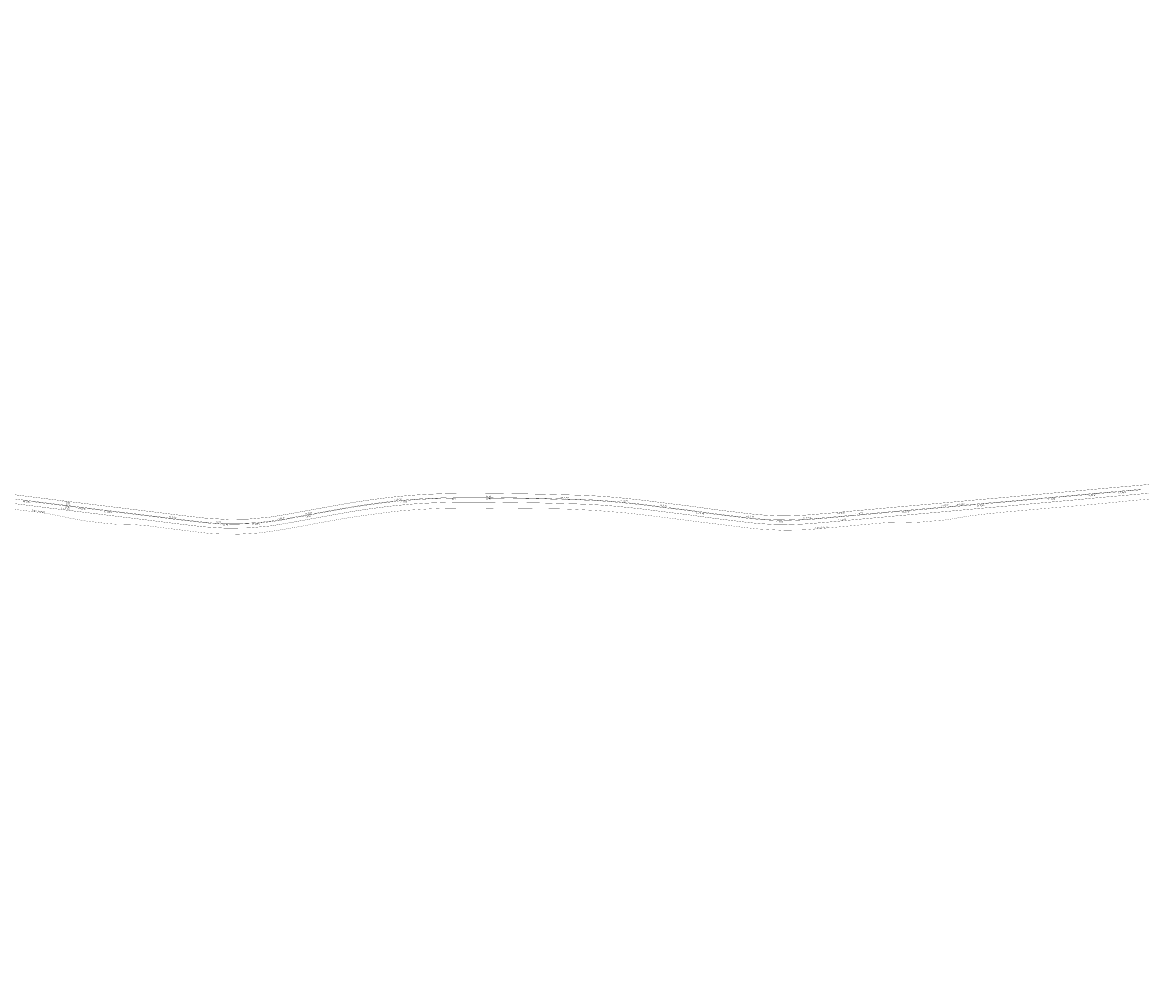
# Model space of a CAD drawing. Extents: x 117783 to 130571, y 447689 to 453929.
# Tile 17 of 22: x 126138 to 126920, y 451229 to 451902. Entities that reach past the tile are written whole.
import ezdxf

# ---------------------------------------------------------------- set-up
doc = ezdxf.new("R2010")
doc.units = 0
doc.header["$LTSCALE"] = 4
doc.header["$MEASUREMENT"] = 0
for name, pattern in [('030270', [0.75, 0.0675, -0.6825]), ('11', [0.5, 0.25, -0.25]), ('33', [1.5, 0.75, -0.75])]:
    doc.linetypes.add(name, pattern=pattern)
for name, color, linetype in [('TM-ASS-T_03-27_10', 7, '030270'), ('TM-L_1-1_15', 7, '11'), ('TM-L_3-3_15', 7, '33'), ('TM-L_C_15', 7, 'CONTINUOUS'), ('TM-T025TEKST', 7, 'CONTINUOUS')]:
    doc.layers.add(name, color=color, linetype=linetype)
doc.styles.add('ISO', font='ISO')

msp = doc.modelspace()

# ---------------------------------------------------------------- linework, layer by layer
at = {"layer": 'TM-ASS-T_03-27_10', "const_width": 0.1, "flags": 128}
msp.add_lwpolyline([(127565.86, 451748.71), (127565.05, 451748.3), (127533.46, 451734.07), (127525.96, 451730.83), (127509.88, 451724.49), (127498.12, 451720.25, 0.005461), (127472.46, 451711.3), (127452.72, 451704.53), (127444.02, 451701.64), (127435.28, 451698.85), (127418.78, 451694.14, 0.008232), (127409.88, 451691.4), (127388.13, 451683.88), (127374.49, 451679.28), (127359.98, 451674.46), (127352.47, 451672.1), (127328.8, 451665.26), (127316.91, 451661.98), (127303.91, 451658.54, -0.003491), (127278.77, 451652.45), (127234.41, 451642.82), (127223.02, 451640.31), (127200.06, 451634.97), (127186.74, 451631.06), (127169.71, 451624.17, 0.004913), (127140.48, 451610.14), (127123.64, 451603.61), (127109.52, 451599.44), (127095.57, 451596.31), (127079.68, 451593.36), (127075.5, 451592.54), (127061.88, 451590.04), (127038.88, 451586.89), (127033.27, 451586.03), (127029.31, 451585.19, -0.005654), (127019.05, 451582.67), (127013.2, 451581.4, -0.003341), (126987.71, 451576.57, 0.005886), (126979.39, 451575.22), (126967.07, 451573.42), (126950.78, 451571.44), (126929.39, 451569.18, 0.002525), (126909.78, 451567.41), (126898.54, 451566.27), (126876.8, 451564.26, 0.003076), (126858.28, 451562.74), (126824.91, 451559.79), (126813.68, 451558.68), (126801.1, 451557.22, 0.006413), (126786.57, 451554.8, -0.011064), (126780.04, 451553.93), (126771.3, 451553.27), (126767.78, 451552.89), (126764.24, 451552.66), (126758.32, 451552.45), (126750.38, 451552.53), (126743.61, 451552.42), (126740.87, 451552.3), (126735.71, 451551.87, -0.001405), (126689.14, 451547.63), (126684.39, 451547.29), (126668.41, 451547), (126652.13, 451547.89), (126643.49, 451548.8), (126626.44, 451550.98), (126611.11, 451552.78, 0.002066), (126579.05, 451556.88), (126564.04, 451558.65), (126558.49, 451559.24), (126537.53, 451560.9), (126521.09, 451561.72), (126514.84, 451561.91, 0.002111), (126467.09, 451562.39), (126457.39, 451562.58), (126447.76, 451562.59), (126431.67, 451562.38), (126423.05, 451562), (126410.13, 451561.22, 0.006133), (126401.33, 451560.52), (126394.56, 451559.75), (126376.9, 451557.44), (126364.95, 451555.65, 0.002338), (126343.71, 451551.92, -0.00366), (126329.28, 451549.21, -0.005197), (126314.06, 451546.63), (126302.57, 451545.09), (126289.22, 451544.31), (126276.21, 451544.4), (126269.57, 451544.73, -0.008745), (126260.9, 451545.65), (126231.83, 451549.25), (126226.57, 451549.99), (126223.63, 451550.29), (126215.65, 451550.93), (126215.59, 451550.9, 0.008647), (126206.97, 451551.1), (126203.19, 451551.22), (126197.09, 451551.7), (126181.96, 451553.47), (126171.07, 451555.44, 0.004216), (126156.17, 451558.49), (126152.58, 451559.07), (126148.97, 451559.55), (126132.01, 451561.59), (126112.38, 451564.05), (126098.51, 451565.87), (126094.35, 451566.35), (126088.8, 451567.1), (126083.37, 451567.91, 0.002678), (126059.76, 451571.64), (126045.72, 451573.61), (126017.62, 451577.16), (125980.46, 451581.25), (125965.56, 451582.76), (125950.01, 451583.81), (125940.87, 451583.6), (125930.93, 451582.82), (125918.25, 451581.25), (125905.9, 451579.29, 0.004829), (125892.9, 451576.96, 0.013292), (125884.22, 451574.99, 0.013292), (125875.65, 451572.56, 0.00678), (125865.18, 451568.94), (125853.33, 451564.27), (125850.53, 451563.13, 0.010182), (125838.26, 451557.77), (125835.76, 451556.59), (125824.85, 451551.23), (125817.15, 451547.14, 0.014132), (125794.61, 451533.52), (125792.54, 451532.1), (125785.48, 451527.1, 0.012098), (125779.91, 451522.93, 0.003668), (125767.59, 451512.88), (125763.84, 451509.7), (125752.07, 451499.47), (125746.92, 451495.11), (125728.5, 451478.5), (125720.89, 451471.7), (125695.03, 451448.29), (125689.2, 451442.93), (125686.36, 451440.16), (125676.67, 451429.96), (125675.76, 451428.94), (125671.91, 451425.21), (125666.93, 451420.53), (125665.28, 451419.06), (125660.03, 451414.69), (125655.31, 451410.93), (125649.27, 451406.31), (125645.01, 451402.89), (125641.05, 451399.43), (125627.83, 451387.26, -0.00768), (125613.31, 451374.62), (125605.9, 451368.46), (125601.66, 451365.08, -0.008868), (125592.99, 451358.53), (125583.58, 451351.85, -0.008689), (125573.43, 451345.06, -0.018038), (125556.95, 451335.11, -0.00908), (125543.27, 451327.65), (125521.38, 451316.53), (125505.69, 451308.43), (125455.84, 451283.14), (125451.74, 451280.93, 0.013303), (125444.28, 451276.39, 0.012318), (125433.47, 451268.97), (125432.03, 451267.82), (125428.78, 451265.03), (125421.08, 451258.58), (125404.57, 451242.28), (125403.7, 451240.99, 0.055363), (125401.7, 451236.8), (125399.96, 451228.87)], format="xyb", dxfattribs=at)
at = {"layer": 'TM-L_1-1_15', "flags": 128}
for points in [[(126884.61, 451572.2, 0.15, 0.15, -0.000043), (126885.77, 451572.31, 0.15, 0.15, -0.000043)], [(126903.79, 451573.9, 0.15, 0.15, -0.000188), (126908.78, 451574.34, 0.15, 0.15, -0.000188)], [(126515.74, 451568.9, 0.15, 0.15, 0.006353), (126516.73, 451568.87, 0.15, 0.15, 0.000619)], [(126556.62, 451566.64, 0.15, 0.15, -0.000693), (126560.05, 451566.3, 0.15, 0.15, -0.000693)], [(126584.36, 451563.42, 0.15, 0.15, 0.000222), (126587.73, 451563, 0.15, 0.15, 0.000222)], [(126781.82, 451563.25, 0.15, 0.15, 0.000061), (126783.28, 451563.38, 0.15, 0.15, 0.000061)], [(126792.86, 451564.27, 0.15, 0.15, 0.012767), (126794.5, 451564.44, 0.15, 0.15, -0.000055)], [(126804.92, 451565, 0.15, 0.15, 0.000574), (126806.06, 451565.13, 0.15, 0.15, 0.008218), (126810.08, 451565.51, 0.15, 0.15, -0.000742)], [(126852.14, 451569.24, 0.15, 0.15, 0.000039), (126857.71, 451569.74, 0.15, 0.15, -0.000024), (126860.61, 451570, 0.15, 0.15, -0.000024)], [(126343.81, 451558.73, 0.15, 0.15, 0.000273), (126337.91, 451557.66, 0.15, 0.15, 0.00041), (126329.05, 451556.03, 0.15, 0.15, 0.00041)], [(126610.66, 451559.72, 0.15, 0.15, 0.000408), (126612.06, 451559.52, 0.15, 0.15, 0.000408)], [(126644.65, 451555.74, 0.15, 0.15, -0.003393), (126647.93, 451555.38, 0.15, 0.15, 0.004398)], [(126720.97, 451557.82, 0.15, 0.15, -0.002749), (126724.09, 451558.08, 0.15, 0.15, 0.000041)], [(126744.84, 451559.63, 0.15, 0.15, -0.001982), (126753.91, 451560.43, 0.15, 0.15, 0.000613), (126763.52, 451561.27, 0.15, 0.15, 0.000299)], [(126664.75, 451553.91, 0.15, 0.15, 0.004782), (126668.45, 451553.84, 0.15, 0.15, 0.004782)], [(126685.39, 451554.73, 0.15, 0.15, -0.012371), (126686.7, 451554.81, 0.15, 0.15, 0.005179)]]:
    msp.add_lwpolyline(points, format="xyseb", dxfattribs=at)
at = {"layer": 'TM-L_1-1_15', "const_width": 0.15, "flags": 128}
for points in [[(126143.14, 451567.17, 0.000005), (126138.18, 451567.79)], [(126182.01, 451562.33, -0.000029), (126177.04, 451562.94, -0.000029)], [(126402.82, 451567.91, 0.000463), (126398.86, 451567.54, 0.00068), (126397.84, 451567.44)], [(126406.39, 451567.89, 0.000579), (126401.42, 451567.43)], [(126442.66, 451569.56, 0.004329), (126433.66, 451569.39)], [(126199.81, 451560.14, -0.000029), (126194.84, 451560.75)], [(126244.98, 451554.93, -0.000782), (126240.02, 451555.55, -0.000782)], [(126340.24, 451558.43, 0.000227), (126335.32, 451557.54)], [(126275.93, 451551.83, -0.006186), (126270.93, 451552.12)], [(126281.15, 451551.32, -0.006175), (126276.15, 451551.47, -0.006175)], [(126303.16, 451552.09, -0.006175), (126298.17, 451551.71, -0.006175)], [(126320.85, 451554.83, -0.006186), (126315.92, 451554)]]:
    msp.add_lwpolyline(points, format="xyb", dxfattribs=at)
at = {"layer": 'TM-L_3-3_15', "const_width": 0.15, "flags": 128}
msp.add_lwpolyline([(127774.5, 451901.82), (127770.73, 451901.33), (127761.61, 451899.9), (127756.75, 451898.82), (127744.16, 451895.43), (127735.54, 451892.84), (127730.68, 451891.22), (127725.33, 451889.14), (127715.53, 451884.71), (127705.93, 451879.93), (127702.09, 451877.88), (127695.04, 451873.68), (127685.27, 451867.16, 0.020379), (127662.92, 451850.53), (127658.97, 451847.34, 0.002123), (127654.82, 451843.9, 0.008187), (127652.37, 451841.67, -0.002627), (127646.31, 451835.89, 0.000367), (127624.5, 451814.93), (127599.71, 451791.04, -0.008528), (127592.18, 451784.6, -0.005257), (127585.39, 451779.14, 0.000731), (127579.45, 451774.49), (127577.46, 451773.03, 0.000978), (127569.15, 451767.39, -0.008174), (127562.63, 451763.14, 0.001357), (127550.76, 451755.86, -0.004729), (127546.63, 451753.39, -0.009638), (127539.86, 451749.68, -0.004642), (127525.44, 451742.51, -0.005225), (127519, 451739.55, -0.021768), (127482, 451726.09), (127471.75, 451722.66, 0.004036), (127435.19, 451710.19, -0.000248), (127382.75, 451692.15, -0.001658), (127370.76, 451688.1, -0.004972), (127344.44, 451679.69, -0.008837), (127314.87, 451671.38, -0.01307), (127264.27, 451659.12, -0.000054), (127245.8, 451655.11, -0.000012), (127235.01, 451652.68, 0.006693), (127198.1, 451644.07, 0.021424), (127182.53, 451639.51, 0.009075), (127170.31, 451634.9, 0.010132), (127165.77, 451632.98, -0.005987), (127134.49, 451618.52, -0.036292), (127107.45, 451609.22, -0.00124), (127093.95, 451606.22, -0.007693), (127084.06, 451604.23, 0.000312), (127048.75, 451597.63), (127041.05, 451596.23, 0.002406), (127028.96, 451593.96, 0.005081), (127008.54, 451590, 0.002476), (126990.98, 451587.11, -0.006986), (126971, 451584.17, -0.001628), (126954.57, 451582.02, -0.012476), (126929.83, 451579.42), (126914.35, 451578.05, 0.001121), (126884.26, 451575.41, 0.000189), (126868.73, 451574, 0.000101), (126857.43, 451572.98, -0.000091), (126840.62, 451571.45, -0.000578), (126822.66, 451569.81, 0.002523), (126805.77, 451568.36, 0.000588), (126785.71, 451566.52, -0.000683), (126769.27, 451565.04, -0.000506), (126753.63, 451563.67, 0.001572), (126741.59, 451562.6, -0.000204), (126716.18, 451560.3, -0.005175), (126691, 451558.07, -0.012424), (126681.4, 451557.41, -0.033589), (126655.91, 451557.62, -0.017019), (126637.87, 451559.52, -0.007877), (126611.01, 451562.95, 0.00916), (126595.63, 451564.94, -0.001409), (126574.21, 451567.64, 0.00568), (126565.9, 451568.6, 0.00276), (126552.21, 451569.98, 0.015186), (126524.41, 451571.59, -0.003445), (126504.05, 451572.14, 0.002503), (126486.62, 451572.45, -0.001644), (126468.81, 451572.71, 0.001881), (126455.2, 451572.8, 0.015552), (126422.68, 451572.22, 0.005682), (126409.63, 451571.44, 0.001328), (126398.58, 451570.43, 0.008502), (126385.76, 451568.89, 0.012178), (126363.16, 451565.5, 0.001748), (126325.33, 451558.65, -0.076065), (126265.16, 451555.52, -0.004836), (126234.5, 451559.17, 0.000181), (126222.66, 451560.62, -0.000284), (126174.48, 451566.53), (126154.6, 451568.99, -0.000723), (126147.87, 451569.85, 0.000014), (126133.31, 451571.68, 0.000013), (126116.42, 451573.8, -0.002906), (126103.8, 451575.34, 0.001294), (126086.28, 451577.49, 0.002151), (126064.1, 451580.33, 0.00071), (126045.12, 451582.71, 0.001996), (126022, 451585.55, -0.001872), (125968.75, 451592.24, 0.057986), (125925.06, 451592.18, 0.013398), (125903.92, 451589.12, 0.010524), (125896.03, 451587.64, 0.014709), (125879.23, 451583.75, 0.019767), (125860.43, 451577.84, 0.013179), (125844.56, 451571.49, 0.017546), (125826.3, 451563.07, 0.007701), (125810.81, 451554.95, 0.026208), (125790.49, 451542.38, 0.001729), (125786.64, 451539.68, 0.001729)], format="xyb", dxfattribs=at)
at = {"layer": 'TM-L_3-3_15', "flags": 128}
msp.add_lwpolyline([(125633.1, 451397.32, 0.15, 0.15, 0), (125634.24, 451398.33, 0.15, 0.15, 0), (125658.46, 451420.15, 0.15, 0.15, 0.000019), (125672.91, 451433.19, 0.15, 0.15, 0), (125676.01, 451436, 0.15, 0.15, 0), (125687.97, 451446.98, 0.15, 0.15, 0), (125691.67, 451450.34, 0.15, 0.15, 0), (125698.39, 451456.4, 0.15, 0.15, 0), (125705.09, 451462.41, 0.15, 0.15, 0), (125709.91, 451466.73, 0.15, 0.15, 0), (125715.5, 451471.79, 0.15, 0.15, 0), (125721.97, 451477.68, 0.15, 0.15, 0), (125727.97, 451483.15, 0.15, 0.15, -0.001449), (125739.97, 451493.84, 0.15, 0.15, -0.000002), (125749.78, 451502.51, 0.15, 0.15, -0.008544), (125760.91, 451512.11, 0.15, 0.15, -0.004252), (125772.48, 451521.56, 0.15, 0.15, -0.009125), (125781.65, 451528.52, 0.15, 0.15, -0.005632), (125794, 451537.33, 0.15, 0.15, -0.026191), (125813.76, 451549.55, 0.15, 0.15, -0.007697), (125829.07, 451557.58, 0.15, 0.15, -0.017573), (125846.97, 451565.83, 0.15, 0.15, -0.013179), (125862.54, 451572.06, 0.15, 0.15, -0.019709), (125880.82, 451577.81, 0.15, 0.15, -0.014711), (125897.27, 451581.61, 0.15, 0.15, -0.010584), (125904.94, 451583.06, 0.15, 0.15, -0.013409), (125925.77, 451586.07, 0.15, 0.15, -0.057926), (125968.01, 451586.13, 0.15, 0.15, 0.00187), (126021.27, 451579.44, 0.15, 0.15, -0.001997), (126044.36, 451576.61, 0.15, 0.15, -0.000711), (126063.33, 451574.22, 0.15, 0.15, -0.002156), (126085.51, 451571.39, 0.15, 0.15, -0.001296), (126103.02, 451569.24, 0.15, 0.15, 0.002898), (126115.68, 451567.69, 0.15, 0.15, -0.000013), (126132.54, 451565.57, 0.15, 0.15, -0.000014), (126147.09, 451563.75, 0.15, 0.15, 0.000467), (126153.84, 451562.88, 0.15, 0.15, 0), (126173.73, 451560.43, 0.15, 0.15, 0.000284), (126221.91, 451554.52, 0.15, 0.15, -0.000181), (126233.73, 451553.07, 0.15, 0.15, 0.004838), (126264.52, 451549.4, 0.15, 0.15, 0.076019), (126326.51, 451552.61, 0.15, 0.15, -0.001745), (126364.22, 451559.44, 0.15, 0.15, -0.012193), (126386.56, 451562.8, 0.15, 0.15, -0.008509), (126399.18, 451564.31, 0.15, 0.15, -0.00122), (126410.07, 451565.31, 0.15, 0.15, -0.005682), (126422.98, 451566.08, 0.15, 0.15, -0.015568), (126455.15, 451566.65, 0.15, 0.15, -0.001866), (126468.7, 451566.56, 0.15, 0.15, 0.001644), (126486.55, 451566.3, 0.15, 0.15, -0.002498), (126503.87, 451566, 0.15, 0.15, 0.003435), (126524.27, 451565.44, 0.15, 0.15, -0.015163), (126551.65, 451563.86, 0.15, 0.15, -0.002757), (126565.26, 451562.49, 0.15, 0.15, -0.005681), (126573.43, 451561.54, 0.15, 0.15, 0.001412), (126594.91, 451558.83, 0.15, 0.15, -0.00919), (126610.12, 451556.86, 0.15, 0.15, 0.007856), (126637.1, 451553.42, 0.15, 0.15, 0.016928), (126655.46, 451551.49, 0.15, 0.15, 0.033513), (126681.71, 451551.27, 0.15, 0.15, 0.012306), (126691.53, 451551.94, 0.15, 0.15, 0.00516), (126716.76, 451554.18, 0.15, 0.15, 0.000204), (126742.15, 451556.48, 0.15, 0.15, -0.001601), (126754.16, 451557.54, 0.15, 0.15, 0.000506), (126769.81, 451558.91, 0.15, 0.15, 0.000684), (126786.27, 451560.39, 0.15, 0.15, -0.000588), (126806.32, 451562.24, 0.15, 0.15, -0.002527), (126823.18, 451563.68, 0.15, 0.15, 0.000578), (126841.18, 451565.33, 0.15, 0.15, 0.000118), (126857.97, 451566.85, 0.15, 0.15, -0.000096), (126869.27, 451567.88, 0.15, 0.15, 0.003003), (126884.82, 451569.33, 0.15, 0.15, -0.001121), (126914.88, 451571.97, 0.15, 0.15, 0), (126930.34, 451573.34, 0.15, 0.15, 0.012459), (126955.35, 451575.97, 0.15, 0.15, 0.001627), (126971.8, 451578.13, 0.15, 0.15, 0.006993), (126991.98, 451581.1, 0.15, 0.15, -0.002498), (127009.63, 451584, 0.15, 0.15, -0.00512), (127030.09, 451587.97, 0.15, 0.15, -0.002411), (127042.15, 451590.23, 0.15, 0.15, 0), (127049.86, 451591.63, 0.15, 0.15, -0.000312), (127085.17, 451598.23, 0.15, 0.15, 0.007696), (127095.26, 451600.26, 0.15, 0.15, 0.001396), (127108.9, 451603.3, 0.15, 0.15, 0.036572), (127136.94, 451612.93, 0.15, 0.15, 0.005983), (127168.33, 451627.44, 0.15, 0.15, -0.009971), (127172.57, 451629.23, 0.15, 0.15, -0.009043), (127184.54, 451633.75, 0.15, 0.15, -0.021363), (127199.56, 451638.15, 0.15, 0.15, -0.006696), (127236.34, 451646.73, 0.15, 0.15, 0.000012), (127247.12, 451649.16, 0.15, 0.15, 0.000054), (127265.56, 451653.16, 0.15, 0.15, 0.013062), (127316.44, 451665.48, 0.15, 0.15, 0.008837), (127346.22, 451673.86, 0.15, 0.15, 0.004978), (127372.69, 451682.31, 0.15, 0.15, 0.00166), (127384.72, 451686.38, 0.15, 0.15, 0.000248), (127437.19, 451704.42, 0.15, 0.15, -0.004038), (127473.68, 451716.87, 0.15, 0.15, 0), (127483.89, 451720.29, 0.15, 0.15, 0.021892), (127521.49, 451733.98, 0.15, 0.15, 0.005248), (127528.07, 451737.01, 0.15, 0.15, 0.00466), (127542.65, 451744.26, 0.15, 0.15, 0.009719), (127549.69, 451748.11, 0.15, 0.15, 0.004811), (127554.04, 451750.72, 0, 0, 0)], format="xyseb", dxfattribs=at)
at = {"layer": 'TM-L_C_15', "const_width": 0.15}
for points in [[(126239.03, 451555.67, -0.000771), (126234.14, 451556.29, 0.000181), (126222.31, 451557.75, -0.000284), (126174.12, 451563.65), (126154.24, 451566.11, -0.001283), (126147.5, 451566.97, 0.000014), (126132.95, 451568.8, 0.000013), (126116.07, 451570.92, -0.002902), (126103.43, 451572.47, 0.000209), (126100.6, 451572.82, 0.000209)], [(126176.05, 451563.06, -0.000012), (126174.08, 451563.3), (126154.2, 451565.76, -0.000108), (126147.46, 451566.63, 0.000003), (126144.13, 451567.04, 0.000003)], [(126396.85, 451567.33, 0.000608), (126395.94, 451567.23, 0.006553), (126386.14, 451566.02, 0.012185), (126363.66, 451562.64, 0.001037), (126341.22, 451558.61, 0.001037)], [(126400.42, 451567.34, 0.000178), (126398.89, 451567.19, 0.008506), (126386.18, 451565.67, 0.012186), (126363.72, 451562.3, 0.000875), (126344.79, 451558.91, 0.000875)], [(126432.66, 451569.36, 0.004726), (126422.84, 451568.97, 0.005682), (126409.86, 451568.2, 0.000288), (126407.39, 451567.98, 0.000288)], [(126465.75, 451569.49, 0.001247), (126455.18, 451569.55, 0.005542), (126443.66, 451569.57, 0.005542)], [(126193.85, 451560.87, -0.000064), (126183, 451562.21, -0.000064)], [(126275.15, 451551.52, -0.0128), (126264.82, 451552.29, -0.004837), (126234.1, 451555.95, 0.000181), (126222.26, 451557.4, -0.000126), (126200.8, 451560.02, -0.000126)], [(126328.07, 451555.85, 0.000098), (126325.95, 451555.46, -0.027246), (126304.15, 451552.18)], [(126334.33, 451557.36, 0.000391), (126325.88, 451555.8, -0.00511), (126321.83, 451555.01, -0.00511)], [(126314.93, 451553.85, -0.04719), (126276.93, 451551.79, -0.04719)], [(126297.17, 451551.64, -0.018566), (126282.15, 451551.3, -0.018566)]]:
    msp.add_lwpolyline(points, format="xyb", dxfattribs=at)
at = {"layer": 'TM-L_C_15'}
for points in [[(126795.77, 451564.54, 0.15, 0.15, -0.000301), (126806.03, 451565.48, 0.15, 0.15, -0.002525), (126822.91, 451566.92, 0.15, 0.15, 0.000578), (126840.88, 451568.56, 0.15, 0.15, 0.000117), (126857.68, 451570.09, 0.15, 0.15, -0.0001), (126868.99, 451571.11, 0.15, 0.15, 0.001401), (126884.53, 451572.55, 0.15, 0.15, -0.001121), (126914.6, 451575.19, 0.15, 0.15, 0), (126919.49, 451575.62, 0.15, 0.15, 0)], [(126861.85, 451570.12, 0.15, 0.15, -0.00006), (126869.02, 451570.76, 0.15, 0.15, 0.001332), (126883.79, 451572.12, 0.15, 0.15, 0.001332)], [(126886.53, 451572.37, 0.15, 0.15, -0.000598), (126902.39, 451573.78, 0.15, 0.15, -0.000598)], [(126910.09, 451574.45, 0.15, 0.15, -0.000171), (126914.63, 451574.84, 0.15, 0.15, 0), (126919.5, 451575.28, 0.15, 0.15, 0)], [(126465.76, 451569.84, 0.15, 0.15, 0.001248), (126455.18, 451569.9, 0.15, 0.15, 0.015559), (126422.83, 451569.32, 0.15, 0.15, 0.005682), (126409.84, 451568.55, 0.15, 0.15, 0.000598), (126404.73, 451568.09, 0.15, 0.15, 0.000107), (126403.81, 451568.01, 0, 0, 0)], [(126465.75, 451569.49, 0.15, 0.15, 0.000848), (126486.58, 451569.2, 0.15, 0.15, -0.0025), (126503.95, 451568.9, 0.15, 0.15, 0.00344), (126524.33, 451568.34, 0.15, 0.15, -0.015174), (126551.91, 451566.74, 0.15, 0.15, -0.002758), (126565.56, 451565.37, 0.15, 0.15, -0.00568), (126573.8, 451564.41, 0.15, 0.15, 0.001411), (126595.25, 451561.71, 0.15, 0.15, -0.008563), (126609.52, 451559.88, 0.15, 0.15, -0.008563)], [(126465.76, 451569.84, 0.15, 0.15, 0.000848), (126486.59, 451569.55, 0.15, 0.15, -0.002501), (126503.96, 451569.25, 0.15, 0.15, 0.001523), (126514.92, 451568.91, 0.15, 0.15, 0.001404)], [(126517.67, 451568.84, 0.15, 0.15, 0.001126), (126524.34, 451568.69, 0.15, 0.15, -0.015176), (126551.94, 451567.09, 0.15, 0.15, -0.000724), (126555.53, 451566.75, 0.15, 0.15, -0.000724)], [(126561.05, 451566.19, 0.15, 0.15, -0.000919), (126565.6, 451565.72, 0.15, 0.15, -0.00568), (126573.84, 451564.76, 0.15, 0.15, 0.00061), (126583.11, 451563.58, 0.15, 0.15, 0.00061)], [(126725.05, 451558.19, 0.15, 0.15, 0.000371), (126741.85, 451559.71, 0.15, 0.15, -0.001615), (126753.88, 451560.78, 0.15, 0.15, 0.000506), (126769.52, 451562.15, 0.15, 0.15, 0.000467), (126780.76, 451563.16, 0.15, 0.15, 0.000467)], [(126764.59, 451561.36, 0.15, 0.15, 0.000161), (126769.55, 451561.8, 0.15, 0.15, 0.000684), (126786, 451563.28, 0.15, 0.15, -0.002003), (126803.88, 451564.9, 0.15, 0.15, -0.000492)], [(126784.32, 451563.48, 0.15, 0.15, 0.000069), (126785.97, 451563.63, 0.15, 0.15, -0.000161), (126791.47, 451564.14, 0.15, 0.15, -0.000161)], [(126811.2, 451565.61, 0.15, 0.15, -0.000146), (126822.94, 451566.57, 0.15, 0.15, 0.000578), (126840.91, 451568.21, 0.15, 0.15, 0.00007), (126851.04, 451569.13, 0.15, 0.15, 0.00007)], [(126588.96, 451562.84, 0.15, 0.15, 0.000416), (126595.29, 451562.06, 0.15, 0.15, -0.009174), (126610.59, 451560.08, 0.15, 0.15, 0.007867), (126637.51, 451556.64, 0.15, 0.15, 0.005663), (126643.56, 451555.87, 0.15, 0.15, 0.005663)], [(126613.24, 451559.35, 0.15, 0.15, 0.007075), (126637.47, 451556.3, 0.15, 0.15, 0.016971), (126655.68, 451554.38, 0.15, 0.15, 0.009806), (126663.24, 451553.96, 0.15, 0.15, 0.009806)], [(126649.05, 451555.31, 0.15, 0.15, 0.009014), (126655.7, 451554.73, 0.15, 0.15, 0.033553), (126681.55, 451554.51, 0.15, 0.15, 0.001697), (126684.34, 451554.65, 0.15, 0.15, 0.00159)], [(126669.82, 451553.83, 0.15, 0.15, 0.015218), (126681.57, 451554.16, 0.15, 0.15, 0.012361), (126691.28, 451554.83, 0.15, 0.15, 0.005167), (126716.49, 451557.06, 0.15, 0.15, 0.000204), (126741.89, 451559.36, 0.15, 0.15, -0.000262), (126743.83, 451559.54, 0.15, 0.15, -0.000262)], [(126687.63, 451554.9, 0.15, 0.15, 0.010132), (126691.25, 451555.18, 0.15, 0.15, 0.005168), (126716.46, 451557.41, 0.15, 0.15, 0.000027), (126719.82, 451557.71, 0.15, 0.15, 0.000027)], [(126269.94, 451552.19, 0.15, 0.15, -0.00631), (126264.86, 451552.64, 0.15, 0.15, -0.002972), (126245.98, 451554.81, 0.15, 0.15, -0.002972)]]:
    msp.add_lwpolyline(points, format="xyseb", dxfattribs=at)

# ---------------------------------------------------------------- texts
at = {"layer": 'TM-T025TEKST', "style": 'ISO'}
for s, rotation, p in [('(0,15)', 359.96731, (126461.75, 451570.34)), ('1-1 (0,15)', 5.09347, (126882.47, 451570.64)), ('1-1 (0,15)', 5.09347, (126903.55, 451572.55)), ('1-1 (0,15)', 352.93182, (126137.76, 451566.65)), ('3-3 (0,15)', 352.93182, (126165.15, 451566.48)), ('(0,15)', 352.93182, (126167.76, 451562.89)), ('(0,15)', 352.93182, (126167.98, 451564.87)), ('1-1 (0,15)', 5.45256, (126397.59, 451567.77)), ('1-1 (0,15)', 5.19517, (126401.27, 451566.17)), ('1-1 (0,15)', 1.06477, (126435.46, 451568.26)), ('(0,15)', 359.96731, (126461.81, 451568.32)), ('1-1 (0,15)', 359.64907, (126513.9, 451569.46)), ('1-1 (0,15)', 356.30513, (126555.45, 451567.26)), ('1-1 (0,15)', 352.83474, (126583.03, 451564.15)), ('1-1 (0,15)', 5.09347, (126779.74, 451563.7)), ('1-1 (0,15)', 5.09347, (126791, 451564.55)), ('1-1 (0,15)', 5.09347, (126804.72, 451563.52)), ('1-1 (0,15)', 5.09347, (126854.25, 451568.08)), ('0,30-2,70 (0,10)', 351.64404, (126144.12, 451560.54)), ('3-3 (0,15)', 352.93182, (126164.64, 451561.93)), ('1-1 (0,15)', 352.93182, (126176.63, 451561.77)), ('1-1 (0,15)', 352.93182, (126194.44, 451559.6)), ('1-1 (0,15)', 352.93182, (126239.82, 451556.02)), ('1-1 (0,15)', 9.44251, (126315.62, 451554.33)), ('1-1 (0,15)', 10.29553, (126333.96, 451555.6)), ('1-1 (0,15)', 10.29553, (126335.04, 451557.88)), ('1-1 (0,15)', 352.83474, (126608.69, 451558.67)), ('1-1 (0,15)', 354.6829, (126643.66, 451556.37)), ('1-1 (0,15)', 3.57483, (126683.14, 451555.06)), ('3-3 (0,15)', 5.1578, (126707.14, 451558.28)), ('3-3 (0,15)', 5.1578, (126707.69, 451553.68)), ('1-1 (0,15)', 5.09347, (126719.75, 451558.16)), ('1-1 (0,15)', 5.09347, (126752.46, 451558.95)), ('1-1 (0,15)', 356.7397, (126270.67, 451552.5)), ('1-1 (0,15)', 358.32347, (126275.87, 451550.29)), ('1-1 (0,15)', 4.33001, (126297.97, 451550.52)), ('1-1 (0,15)', 358.42876, (126664.03, 451552.53)), ('0,30-2,70 (0,10)', 3.56136, (126691.26, 451548.19))]:
    msp.add_text(s, height=0.9, rotation=rotation, dxfattribs=at).set_placement(p)

doc.saveas('drawing.dxf')
